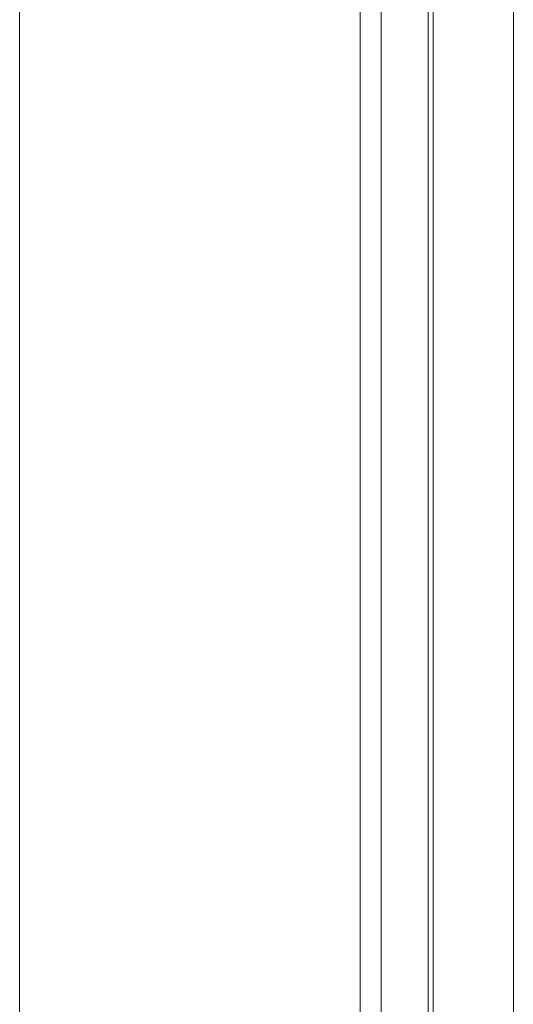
# Model space of a CAD drawing. Header units: millimetres. Extents: x -47038 to 86296, y -75637 to 48966.
# Tile 121 of 174: x -32468 to -32417, y 30453 to 30554. Entities that reach past the tile are written whole.
import ezdxf

# ---------------------------------------------------------------- set-up
doc = ezdxf.new("R2010")
doc.units = ezdxf.units.MM
doc.layers.add('00 - nowa technologia myjni_Nr_pióra__95', color=7, linetype='Continuous', lineweight=20, true_color=0x7c7c7c)
doc.layers.add('XREF', color=8, linetype='Continuous', lineweight=9)

# ---------------------------------------------------------------- blocks, each defined once
blk = doc.blocks.new('parter 2025.10.15')
at = {"layer": '00 - nowa technologia myjni_Nr_pióra__95', "color": 8, "linetype": 'Continuous', "lineweight": 5}
for p, q in [((603.532, 2583.576), (603.532, 2388.576)), ((599.282, 2542.286), (599.282, 2467.27)), ((602.782, 2542.286), (602.782, 2467.27)), ((602.997, 2542.286), (602.997, 2467.27)), ((603.482, 2542.286), (603.482, 2467.27)), ((604.357, 2518.474), (604.357, 2475.532))]:
    blk.add_line(p, q, dxfattribs=at)

msp = doc.modelspace()

# ---------------------------------------------------------------- block references
at = {"layer": 'XREF', "xscale": 10, "yscale": 10, "zscale": 10}
msp.add_blockref('parter 2025.10.15', (-38460.61, 5442.28), dxfattribs=at)

doc.saveas('drawing.dxf')
